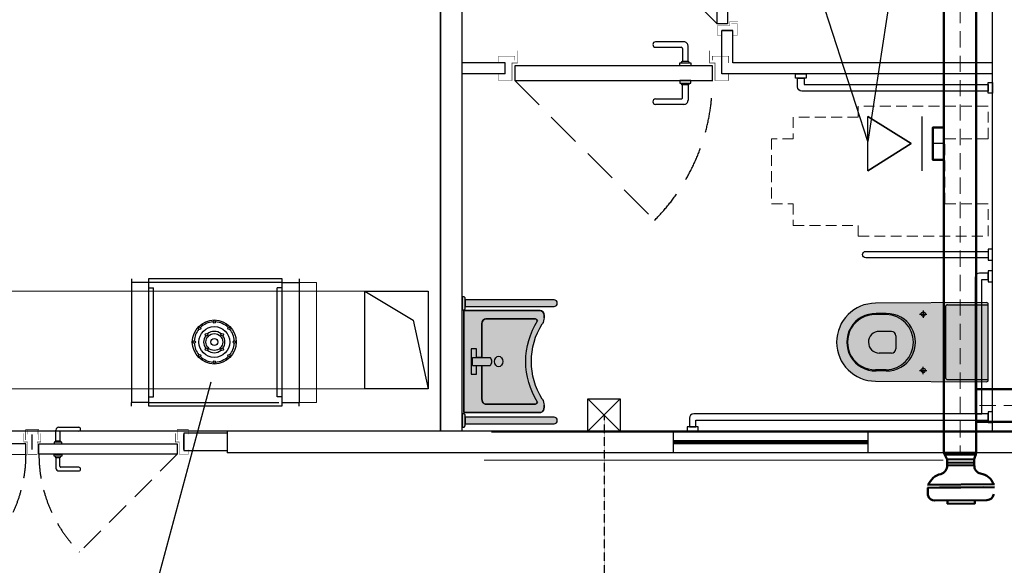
# Model space of a CAD drawing. Extents: x 4114239 to 5838486, y 780458 to 1383318.
# Tile 203 of 231: x 4562215 to 4566763, y 1276698 to 1279217. Entities that reach past the tile are written whole.
import ezdxf
from ezdxf import colors
from ezdxf.entities.mleader import LeaderData, LeaderLine
from ezdxf.math import Vec2, Vec3

# ---------------------------------------------------------------- set-up
doc = ezdxf.new("R2010")
doc.units = 0
doc.header["$MEASUREMENT"] = 0
for name, pattern in [('ACAD_ISO04W100', [30, 24, -3, 0, -3]), ('Beruniy Xref$0$DASHED', [19.049999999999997, 12.7, -6.349999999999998]), ('DASHED', [0.75, 0.5, -0.25]), ('HIDDEN', [0.375, 0.25, -0.125])]:
    doc.linetypes.add(name, pattern=pattern)
for name, color, linetype, lineweight in [('-N1-B1-', 5, 'Continuous', 50), ('.', 7, 'Continuous', 15), ('100_FURNITURE', 15, 'Continuous', 20), ('_0', 7, 'Continuous', 15), ('Text 1', 172, 'Continuous', 25), ('Сантехника', 5, 'Continuous', 13)]:
    doc.layers.add(name, color=color, linetype=linetype, lineweight=lineweight)
doc.layers.add('Oborudovan', color=7, linetype='Continuous', lineweight=50, true_color=0x73109e)
doc.layers.add('Vozduhovod', color=7, linetype='Continuous', lineweight=50, true_color=0x168d87)
for name, color, linetype in [('Аксонометрия', 7, 'Continuous'), ('Вытяжная', 5, 'Continuous'), ('Осевая линия', 7, 'ACAD_ISO04W100'), ('РАЗРЕЗ', 7, 'Continuous'), ('сан.техника', 146, 'Continuous')]:
    doc.layers.add(name, color=color, linetype=linetype)
doc.styles.add('ISOCPEUR_1.00', font='isocpeui.ttf')
doc.styles.add('TIMES NEW', font='times.ttf')
doc.linetypes.add('GOST2.303 3', pattern='A,0.001,[1,GOST 2.303-68.shx,S=1,R=0,X=0,Y=0],-26', length=26.001)

# ---------------------------------------------------------------- blocks, each defined once
blk = doc.blocks.new('_None')
blk = doc.blocks.new('fffffffffffffffffffffffffffddddddddfz')
at = {"color": 0}
blk.add_lwpolyline([(3133299.413927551, 2648111.857663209), (3133449.413927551, 2648111.857663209), (3133449.413927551, 2647961.857663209), (3133299.413927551, 2647961.857663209)], close=True, dxfattribs=at)
for points in [[(3133449.413927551, 2648111.857663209), (3133299.413927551, 2647961.857663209)], [(3133449.413927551, 2647961.857663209), (3133299.413927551, 2648111.857663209)]]:
    blk.add_lwpolyline(points, dxfattribs=at)
blk = doc.blocks.new('*U1885')
at = {"color": 0, "linetype": 'Beruniy Xref$0$DASHED'}
blk.add_line((100.5000000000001, 22.5), (152.1187950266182, 74.11879502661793), dxfattribs=at)
at = {"color": 0}
for p, q in [((163.0000000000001, 31.29640494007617), (152.5000000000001, 31.29640494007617)), ((152.5000000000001, 29.29640494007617), (162.0000000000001, 29.29640494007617)), ((162.5000000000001, 28.79640494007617), (162.5000000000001, 24.09640493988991)), ((164.5000000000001, 24.09640493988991), (164.5000000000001, 29.79640494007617)), ((161.5000000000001, 22.5), (161.5000000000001, 23.5)), ((161.5000000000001, 23.5), (165.5000000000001, 23.5)), ((165.5000000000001, 22.5), (161.5000000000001, 22.5)), ((162.0000000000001, 23.59999999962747), (162.0000000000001, 23.5)), ((164.5000000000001, 24.09999999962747), (162.5000000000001, 24.09999999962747)), ((165.0000000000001, 23.5), (165.0000000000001, 23.59999999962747)), ((165.5000000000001, 23.5), (165.5000000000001, 22.5)), ((97.00000000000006, 20), (97.00000000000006, 11.99999897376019)), ((161.5000000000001, 17), (161.5000000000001, 16)), ((161.5000000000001, 16), (165.5000000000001, 16)), ((162.0000000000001, 15.90000000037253), (162.0000000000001, 16)), ((165.0000000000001, 16), (165.0000000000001, 15.90000000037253)), ((165.5000000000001, 16), (165.5000000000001, 17)), ((177.0000000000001, 20), (177.0000000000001, 11.99999897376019)), ((162.5000000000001, 10.70359505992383), (162.5000000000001, 15.40359506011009)), ((164.5000000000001, 15.40000000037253), (162.5000000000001, 15.40000000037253)), ((164.5000000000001, 15.40359506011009), (164.5000000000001, 9.703595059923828)), ((152.5000000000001, 10.20359505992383), (162.0000000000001, 10.20359505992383)), ((163.0000000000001, 8.20359505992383), (152.5000000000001, 8.20359505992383))]:
    blk.add_line(p, q, dxfattribs=at)
at = {"color": 0, "const_width": 0.2}
for points in [[(94.50000000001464, 20), (94.50000000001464, 22.49999999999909), (99.50000000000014, 22.5), (99.50000000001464, 16.00000003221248), (101.5000000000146, 16.00000003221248), (101.5000000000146, 11.50000003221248)], [(179.4999999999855, 20), (179.4999999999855, 22.49999999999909), (174.5000000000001, 22.5), (174.4999999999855, 16.00000003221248), (172.4999999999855, 16.00000003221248), (172.4999999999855, 11.50000003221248)], [(100.5000000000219, 15.00000003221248), (100.5000000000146, 9.499998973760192), (94.50000000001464, 9.499998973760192), (94.50000000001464, 11.99999897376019)], [(173.4999999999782, 15.00000003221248), (173.4999999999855, 9.499998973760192), (179.4999999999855, 9.499998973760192), (179.4999999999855, 11.99999897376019)]]:
    blk.add_lwpolyline(points, dxfattribs=at)
at = {"color": 0}
blk.add_lwpolyline([(100.5000000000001, 17), (100.5000000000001, 22.5), (173.5000000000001, 22.5), (173.5000000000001, 17), (100.5000000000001, 17)], dxfattribs=at)
at = {"color": 0, "linetype": 'Beruniy Xref$0$DASHED'}
blk.add_arc((100.5000000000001, 22.5), 73, 0, 44.99999999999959, dxfattribs=at)
at = {"color": 0}
for centre, radius, start, end in [((152.5000000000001, 30.29640494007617), 1, 90, 270), ((163.0000000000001, 29.79640494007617), 1.5, 0, 90), ((162.0000000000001, 28.79640494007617), 0.5, 0, 90), ((162.5000000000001, 23.59999999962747), 0.5, 90, 180), ((164.5000000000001, 23.59999999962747), 0.5, 0, 90), ((162.5000000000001, 15.90000000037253), 0.5, 180, 270), ((164.5000000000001, 15.90000000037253), 0.5, 270, 0), ((162.0000000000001, 10.70359505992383), 0.5, 270, 0), ((152.5000000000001, 9.203595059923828), 1, 90, 270), ((163.0000000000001, 9.703595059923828), 1.5, 270, 0)]:
    blk.add_arc(centre, radius, start, end, dxfattribs=at)
blk = doc.blocks.new('gzgzvfzdv')
at = {"layer": '.', "linetype": 'ByBlock', "lineweight": 25, "true_color": 0xffffff}
h = blk.add_hatch(color=7, dxfattribs=at)
h.dxf.hatch_style = 1
edge = h.paths.add_edge_path()
edge.add_arc((-175.5672111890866, -7.000245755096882), 7.000000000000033, 90.00008020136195, 180.3219429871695)
edge.add_line((-182.5671006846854, -7.039578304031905), (-179.9992721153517, -520.0002519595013))
edge.add_arc((0.0007278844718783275, -519.9999999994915), 180, 180.000080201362, 360.000080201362)
edge.add_line((180.0007278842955, -519.9997480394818), (182.5671203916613, -7.039067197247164))
edge.add_arc((175.5672307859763, -6.99975424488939), 6.999999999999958, -0.321782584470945, 90.00008020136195)
edge.add_line((175.5672209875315, 0.0002457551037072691), (-175.5672209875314, -0.000245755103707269))
at = {"layer": 'сан.техника'}
for p, q in [((172.630262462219, -187.5026480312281), (172.6299999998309, 0.0002416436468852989)), ((-172.6297375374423, -187.5031313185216), (-172.6299999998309, -0.0002416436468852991)), ((-172.629712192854, -205.6092823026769), (172.6302878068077, -205.6087990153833)), ((-162.6297235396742, -197.5031173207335), (162.6302764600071, -197.5026620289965)), ((-146.9995800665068, -300.0002057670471), (-112.9995800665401, -300.0001581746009)), ((-129.9995562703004, -317.0001819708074), (-129.9996038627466, -283.0001819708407)), ((147.0004199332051, -299.999794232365), (113.0004199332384, -299.9998418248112)), ((130.0004437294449, -316.9998180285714), (130.0003961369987, -282.9998180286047)), ((-49.9993745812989, -446.7985822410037), (-49.99929598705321, -502.9462393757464)), ((-29.99940257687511, -426.7985542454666), (30.00059742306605, -426.7984702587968)), ((50.00062541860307, -446.7984422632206), (50.00070401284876, -502.9460993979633)), ((-132.629341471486, -470.4522601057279), (-132.629274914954, -518.0001856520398)), ((-127.6293414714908, -470.4522531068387), (-127.6292721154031, -520.0001786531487)), ((127.6306585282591, -470.4518957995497), (127.6307278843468, -519.9998213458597)), ((132.6306585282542, -470.4518888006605), (132.6307250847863, -517.9998143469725))]:
    blk.add_line(p, q, dxfattribs=at)
blk.add_lwpolyline([(-175.5672209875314, -0.000245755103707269, 0.4158598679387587), (-182.5671006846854, -7.039578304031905), (-179.9992721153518, -520.0002519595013, 1), (180.0007278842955, -519.9997480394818), (182.5671203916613, -7.039067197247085, 0.4158598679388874), (175.5672209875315, 0.0002457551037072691)], format="xyb", close=True, dxfattribs=at)
for centre in [(-129.9995800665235, -300.000181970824), (130.0004199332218, -299.9998180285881)]:
    blk.add_circle(centre, 9.999999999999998, dxfattribs=at)
for centre, radius, start, end in [((-162.6297375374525, -187.5031173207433), 9.999999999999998, 180.0000802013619, 270.000080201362), ((162.6302624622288, -187.5026620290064), 9.999999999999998, 270.000080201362, 8.020136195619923e-05), ((0.0006552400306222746, -468.1028777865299), 132.6508033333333, 358.9853400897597, 181.0148203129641), ((0.000662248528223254, -473.1097420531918), 127.6576676, 1.192990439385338, 178.8071699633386), ((-29.9993745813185, -446.798554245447), 20, 90.00008020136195, 180.0000802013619), ((30.00062541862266, -446.7984702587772), 20, 8.020136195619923e-05, 90.00008020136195), ((0.0007283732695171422, -520.3491966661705), 132.6508033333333, 178.9853400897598, 1.014820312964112), ((0.0007311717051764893, -522.3483965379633), 127.6516034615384, 178.9459547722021, 1.054205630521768), ((0.0007040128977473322, -502.9461693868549), 49.99999999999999, 180.0000802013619, 270.000080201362), ((0.0007040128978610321, -502.9461693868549), 49.99999999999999, 270.000080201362, 8.020136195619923e-05)]:
    blk.add_arc(centre, radius, start, end, dxfattribs=at)
blk = doc.blocks.new('sdfhshsggfsfda')
at = {"layer": '100_FURNITURE', "color": 252, "linetype": 'DASHED', "lineweight": 0, "ltscale": 100}
blk.add_lwpolyline([(-150.0000011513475, -1019.999999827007), (149.9999988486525, -1020.000000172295), (149.9999989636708, -920.0000001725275), (249.9999989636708, -920.0000002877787), (249.9999993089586, -620.0000002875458), (299.9999993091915, -620.000000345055), (300, -20.00000034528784), (149.9999999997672, -20.00000017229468), (149.9999997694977, -220.0000001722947), (-150.0000002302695, -219.9999998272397), (-150.0000000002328, -19.99999982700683), (-300, -19.99999965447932), (-300.0000006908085, -619.9999996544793), (-250.0000006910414, -619.9999997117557), (-250.0000010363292, -919.9999997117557), (-150.0000010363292, -919.9999998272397)], close=True, dxfattribs=at)
blk = doc.blocks.new('dfwsgdsfgsdfgfds')
at = {"layer": 'сан.техника'}
for points in [[(-1569.99999925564, -880.0000006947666, -0.4142135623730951), (-1589.99999925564, -900.0000006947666), (-1629.999999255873, -900.0000006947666), (-1629.999999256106, -870.0000006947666), (-1599.999999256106, -870.0000006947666), (-1599.999999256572, -20.00000069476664), (-1569.999999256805, -20.00000069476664), (-1569.99999925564, -880.0000006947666)], [(-730.0000007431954, -60.00000069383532, 0.4142135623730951), (-710.0000007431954, -80.00000069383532), (-80.00000074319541, -80.00000069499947), (-80.00000074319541, -50.00000069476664), (-700.0000007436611, -50.00000069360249), (-700.0000007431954, -20.00000069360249), (-730.0000007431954, -20.00000069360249), (-730.0000007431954, -60.00000069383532)], [(-80.00000074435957, -1380.000000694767, 0.4142135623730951), (-60.00000074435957, -1400.000000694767), (-20.00000074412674, -1400.000000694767), (-20.00000074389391, -1370.000000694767), (-50.00000074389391, -1370.000000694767), (-50.00000074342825, -20.00000069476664), (-80.00000074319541, -20.00000069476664), (-80.00000074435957, -1380.000000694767)]]:
    blk.add_lwpolyline(points, format="xyb", dxfattribs=at)
for points in [[(-1609.999999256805, -6.94766640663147e-07), (-1559.999999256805, -6.945338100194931e-07), (-1559.999999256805, -20.00000069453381), (-1609.999999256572, -20.00000069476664)], [(-790.0000007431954, -6.936024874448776e-07), (-840.0000007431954, -6.933696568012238e-07), (-840.0000007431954, -20.00000069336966), (-790.0000007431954, -20.00000069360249)], [(-690.0000007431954, -6.936024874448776e-07), (-740.0000007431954, -6.936024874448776e-07), (-740.0000007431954, -20.00000069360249), (-690.0000007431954, -20.00000069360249)], [(-40.00000074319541, -6.94766640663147e-07), (-90.00000074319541, -6.945338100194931e-07), (-90.00000074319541, -20.00000069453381), (-40.00000074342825, -20.00000069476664)], [(-1649.999999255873, -910.0000006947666), (-1649.999999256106, -860.0000006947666), (-1629.999999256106, -860.0000006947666), (-1629.999999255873, -910.0000006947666)], [(-7.441267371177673e-07, -1410.000000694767), (-7.438939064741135e-07, -1360.000000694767), (-20.00000074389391, -1360.000000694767), (-20.00000074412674, -1410.000000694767)]]:
    blk.add_lwpolyline(points, close=True, dxfattribs=at)
blk.add_lwpolyline([(-830.0000007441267, -585.0000006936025), (-830.0000007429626, -20.00000069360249), (-800.0000007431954, -20.00000069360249), (-800.0000007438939, -585.0000006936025, -0.414213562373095), (-815.0000007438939, -600.0000006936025), (-815.0000007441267, -600.0000006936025, -0.4142135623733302)], format="xyb", close=True, dxfattribs=at)
blk = doc.blocks.new('*U1886')
at = {"color": 0}
for p, q in [((-131.0000000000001, 11.79640494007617), (-141.5000000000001, 11.79640494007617)), ((-141.5000000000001, 9.796404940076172), (-132.0000000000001, 9.796404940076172)), ((-131.5000000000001, 9.296404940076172), (-131.5000000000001, 4.596404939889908)), ((-129.5000000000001, 4.596404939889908), (-129.5000000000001, 10.29640494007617)), ((-197.0000000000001, 0), (-197.0000000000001, 4.000000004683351)), ((-132.5000000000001, 3), (-132.5000000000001, 4)), ((-132.5000000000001, 4), (-128.5000000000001, 4)), ((-132.0000000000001, 4.099999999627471), (-132.0000000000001, 4)), ((-129.5000000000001, 4.599999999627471), (-131.5000000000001, 4.599999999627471)), ((-129.0000000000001, 4), (-129.0000000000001, 4.099999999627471)), ((-128.5000000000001, 4), (-128.5000000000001, 3)), ((-117.0000000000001, 0), (-117.0000000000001, 4.000000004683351)), ((-132.5000000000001, -2.5), (-132.5000000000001, -3.5)), ((-128.5000000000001, -2.5), (-132.5000000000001, -2.5)), ((-132.5000000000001, -3.5), (-128.5000000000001, -3.5)), ((-132.0000000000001, -3.599999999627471), (-132.0000000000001, -3.5)), ((-129.0000000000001, -3.5), (-129.0000000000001, -3.599999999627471)), ((-128.5000000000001, -3.5), (-128.5000000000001, -2.5)), ((-131.5000000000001, -8.796404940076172), (-131.5000000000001, -4.096404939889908)), ((-129.5000000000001, -4.099999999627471), (-131.5000000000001, -4.099999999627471)), ((-129.5000000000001, -4.096404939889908), (-129.5000000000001, -9.796404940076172)), ((-141.5000000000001, -9.296404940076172), (-132.0000000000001, -9.296404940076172)), ((-131.0000000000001, -11.29640494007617), (-141.5000000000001, -11.29640494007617))]:
    blk.add_line(p, q, dxfattribs=at)
at = {"color": 0, "linetype": 'Beruniy Xref$0$DASHED'}
blk.add_line((-193.5, -2.5), (-141.881204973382, -54.11879502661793), dxfattribs=at)
at = {"color": 0, "const_width": 0.2}
for points in [[(-199.4999999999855, 0), (-199.4999999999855, -2.499999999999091), (-194.5, -2.5), (-194.4999999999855, 3.999999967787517), (-192.4999999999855, 3.999999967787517), (-192.4999999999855, 8.499999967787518)], [(-114.5000000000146, 0), (-114.5000000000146, -2.499999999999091), (-119.5000000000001, -2.5), (-119.5000000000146, 3.999999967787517), (-121.5000000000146, 3.999999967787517), (-121.5000000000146, 8.499999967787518)], [(-193.4999999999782, 4.999999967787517), (-193.4999999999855, 6.500000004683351), (-199.4999999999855, 6.500000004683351), (-199.4999999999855, 4.000000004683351)], [(-120.5000000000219, 4.999999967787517), (-120.5000000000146, 6.500000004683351), (-114.5000000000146, 6.500000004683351), (-114.5000000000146, 4.000000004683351)]]:
    blk.add_lwpolyline(points, dxfattribs=at)
at = {"color": 0}
blk.add_lwpolyline([(-193.5, 3), (-193.5, -2.5), (-120.5000000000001, -2.5), (-120.5000000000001, 3), (-193.5, 3)], dxfattribs=at)
for centre, radius, start, end in [((-141.5000000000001, 10.79640494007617), 1, 90.00000000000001, 270), ((-131.0000000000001, 10.29640494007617), 1.5, 0, 90.00000000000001), ((-132.0000000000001, 9.296404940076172), 0.5, 0, 90.00000000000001), ((-131.5000000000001, 4.099999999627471), 0.5, 90.00000000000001, 180), ((-129.5000000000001, 4.099999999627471), 0.5, 0, 90.00000000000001), ((-131.5000000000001, -3.599999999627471), 0.5, 180, 270), ((-129.5000000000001, -3.599999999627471), 0.5, 270, 0), ((-141.5000000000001, -10.29640494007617), 1, 90.00000000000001, 270), ((-132.0000000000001, -8.796404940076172), 0.5, 270, 0), ((-131.0000000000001, -9.796404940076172), 1.5, 270, 0)]:
    blk.add_arc(centre, radius, start, end, dxfattribs=at)
at = {"color": 0, "linetype": 'Beruniy Xref$0$DASHED'}
blk.add_arc((-193.5, -2.5), 73, 315.0000000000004, 0, dxfattribs=at)
blk = doc.blocks.new('*U1887')
at = {"color": 0, "linetype": 'Beruniy Xref$0$DASHED'}
blk.add_line((-193.5, 2.5), (-141.881204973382, 54.11879502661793), dxfattribs=at)
at = {"color": 0}
for p, q in [((-131.0000000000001, 11.29640494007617), (-141.5000000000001, 11.29640494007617)), ((-141.5000000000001, 9.296404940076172), (-132.0000000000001, 9.296404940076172)), ((-131.5000000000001, 8.796404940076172), (-131.5000000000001, 4.096404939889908)), ((-129.5000000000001, 4.096404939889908), (-129.5000000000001, 9.796404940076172)), ((-197.0000000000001, 0), (-197.0000000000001, -5.714285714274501)), ((-132.5000000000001, 2.5), (-132.5000000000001, 3.5)), ((-132.5000000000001, 3.5), (-128.5000000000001, 3.5)), ((-128.5000000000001, 2.5), (-132.5000000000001, 2.5)), ((-132.0000000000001, 3.599999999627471), (-132.0000000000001, 3.5)), ((-129.5000000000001, 4.099999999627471), (-131.5000000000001, 4.099999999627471)), ((-129.0000000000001, 3.5), (-129.0000000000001, 3.599999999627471)), ((-128.5000000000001, 3.5), (-128.5000000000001, 2.5)), ((-117.0000000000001, 0), (-117.0000000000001, -5.714285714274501)), ((-132.5000000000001, -3), (-132.5000000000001, -4)), ((-132.5000000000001, -4), (-128.5000000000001, -4)), ((-132.0000000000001, -4.099999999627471), (-132.0000000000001, -4)), ((-131.5000000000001, -9.296404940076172), (-131.5000000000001, -4.596404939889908)), ((-129.5000000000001, -4.599999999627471), (-131.5000000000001, -4.599999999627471)), ((-129.5000000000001, -4.596404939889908), (-129.5000000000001, -10.29640494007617)), ((-129.0000000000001, -4), (-129.0000000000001, -4.099999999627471)), ((-128.5000000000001, -4), (-128.5000000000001, -3)), ((-141.5000000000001, -9.796404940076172), (-132.0000000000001, -9.796404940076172)), ((-131.0000000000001, -11.79640494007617), (-141.5000000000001, -11.79640494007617))]:
    blk.add_line(p, q, dxfattribs=at)
at = {"color": 0, "const_width": 0.2}
for points in [[(-199.4999999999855, 0), (-199.4999999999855, 2.499999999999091), (-194.5, 2.5), (-194.4999999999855, -3.999999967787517), (-192.4999999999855, -3.999999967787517), (-192.4999999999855, -8.499999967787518)], [(-114.5000000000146, 0), (-114.5000000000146, 2.499999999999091), (-119.5000000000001, 2.5), (-119.5000000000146, -3.999999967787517), (-121.5000000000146, -3.999999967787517), (-121.5000000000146, -8.499999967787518)], [(-193.4999999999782, -4.999999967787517), (-193.4999999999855, -8.214285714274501), (-199.4999999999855, -8.214285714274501), (-199.4999999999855, -5.714285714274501)], [(-120.5000000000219, -4.999999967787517), (-120.5000000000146, -8.214285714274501), (-114.5000000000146, -8.214285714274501), (-114.5000000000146, -5.714285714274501)]]:
    blk.add_lwpolyline(points, dxfattribs=at)
at = {"color": 0}
blk.add_lwpolyline([(-193.5, -3), (-193.5, 2.5), (-120.5000000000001, 2.5), (-120.5000000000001, -3), (-193.5, -3)], dxfattribs=at)
at = {"color": 0, "linetype": 'Beruniy Xref$0$DASHED'}
blk.add_arc((-193.5, 2.5), 73, 0, 44.99999999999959, dxfattribs=at)
at = {"color": 0}
for centre, radius, start, end in [((-141.5000000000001, 10.29640494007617), 1, 90, 270), ((-131.0000000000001, 9.796404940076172), 1.5, 0, 90), ((-132.0000000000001, 8.796404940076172), 0.5, 0, 90), ((-131.5000000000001, 3.599999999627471), 0.5, 90, 180), ((-129.5000000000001, 3.599999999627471), 0.5, 0, 90), ((-131.5000000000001, -4.099999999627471), 0.5, 180, 270), ((-129.5000000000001, -4.099999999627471), 0.5, 270, 0), ((-141.5000000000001, -10.79640494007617), 1, 90, 270), ((-132.0000000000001, -9.296404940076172), 0.5, 270, 0), ((-131.0000000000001, -10.29640494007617), 1.5, 270, 0)]:
    blk.add_arc(centre, radius, start, end, dxfattribs=at)
blk = doc.blocks.new('21')
at = {"layer": '.', "lineweight": 30, "transparency": 33554687}
h = blk.add_hatch(color=1, dxfattribs=at)
h.dxf.hatch_style = 1
h.set_gradient(color1=(255, 255, 255), one_color=1, tint=1)
h.paths.add_polyline_path([(3499544.730136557, -1424689.234497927), (3499557.430136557, -1424689.234497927), (3499557.430136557, -1424613.034497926), (3499544.730136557, -1424613.034497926), (3499538.380136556, -1424619.384497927), (3499538.380136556, -1424682.884497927)])
edge = h.paths.add_edge_path()
edge.add_line((3499538.380136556, -1424670.181612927), (3499538.380136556, -1424632.087382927))
edge.add_line((3499538.380136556, -1424632.087382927), (3499026.380136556, -1424632.087382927))
edge.add_arc((3499026.380136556, -1424651.134497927), 19.04711499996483, 89.99999999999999, 270)
edge.add_line((3499026.380136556, -1424670.181612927), (3499538.380136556, -1424670.181612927))
blk.add_lwpolyline([(3499538.380136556, -1424670.181612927), (3499538.380136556, -1424632.087382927), (3499026.380136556, -1424632.087382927, 1), (3499026.380136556, -1424670.181612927)], format="xyb", close=True)
blk.add_lwpolyline([(3499544.730136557, -1424689.234497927), (3499557.430136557, -1424689.234497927), (3499557.430136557, -1424613.034497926), (3499544.730136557, -1424613.034497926), (3499538.380136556, -1424619.384497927), (3499538.380136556, -1424682.884497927)], close=True)
at = {"layer": '_0', "color": 0, "lineweight": 25}
for points in [[(3499026.380136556, -1424670.181612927), (3499538.380136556, -1424670.181612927), (3499538.380136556, -1424632.087382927), (3499026.380136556, -1424632.087382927)], [(3499557.430136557, -1424613.034497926), (3499544.730136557, -1424613.034497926), (3499538.380136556, -1424619.384497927), (3499538.380136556, -1424682.884497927), (3499544.730136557, -1424689.234497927), (3499557.430136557, -1424689.234497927)], [(3499557.430136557, -1424613.034497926), (3499557.430136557, -1424689.234497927)]]:
    blk.add_lwpolyline(points, dxfattribs=at)
blk.add_lwpolyline([(3499538.380136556, -1424632.087382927), (3499538.380136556, -1424670.181612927)], close=True, dxfattribs=at)
blk.add_arc((3499026.380136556, -1424651.134497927), 19.04711499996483, 90, 270, dxfattribs=at)
blk = doc.blocks.new('Rac7')
at = {"layer": '.', "lineweight": 30, "transparency": 33554687}
h = blk.add_hatch(color=1, dxfattribs=at)
h.dxf.hatch_style = 1
h.set_gradient(color1=(255, 255, 255), one_color=1, tint=1)
edge = h.paths.add_edge_path()
edge.add_line((-38988.30350479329, -23808.42117611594), (-38999.94733869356, -23808.42117611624))
edge.add_arc((-38999.94733869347, -23868.42117611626), 60.00000000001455, 90.00000000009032, 122.2280471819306)
edge.add_arc((-39230.96035782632, -23501.9766628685), 373.1842521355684, 237.7719528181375, 302.22804718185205, ccw=False)
edge.add_arc((-39461.97337695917, -23868.42117611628), 60.00000000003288, 57.77195281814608, 89.99999999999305)
edge.add_line((-39461.97337695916, -23808.42117611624), (-39473.61721086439, -23808.42117611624))
edge.add_ellipse((-39473.61721085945, -23829.60549407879), major_axis=(-26.96185922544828, -9.842192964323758e-12), ratio=0.7857142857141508, start_angle=269.9999999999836, end_angle=359.9999999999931)
edge.add_line((-39500.5790700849, -23829.60549407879), (-39500.5790700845, -24232.10769044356))
edge.add_line((-39500.5790700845, -24232.10769044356), (-38961.34164556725, -24232.10769044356))
edge.add_line((-38961.34164556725, -24232.10769044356), (-38961.34164556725, -23829.60549408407))
edge.add_ellipse((-38988.30350479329, -23829.60549407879), major_axis=(-26.96185922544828, -9.842192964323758e-12), ratio=0.7857142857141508, start_angle=179.9999999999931, end_angle=269.9999999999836)
at = {"lineweight": 25}
for p, q in [((-39500.5790700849, -23829.60549407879), (-39500.5790700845, -24232.10769044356)), ((-39500.5790700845, -24232.10769044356), (-39500.5790700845, -23829.60549407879)), ((-39461.97337695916, -23808.42117611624), (-39473.61721086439, -23808.42117611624)), ((-39473.61721085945, -23808.42117611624), (-39461.97337695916, -23808.42117611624)), ((-38988.30350479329, -23808.42117611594), (-38999.94733869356, -23808.42117611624)), ((-38999.94733869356, -23808.42117611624), (-38988.30350479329, -23808.42117611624)), ((-38961.34164556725, -24232.10769044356), (-38961.34164556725, -23829.60549408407)), ((-38961.34164556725, -23829.60549407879), (-38961.34164556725, -24232.10769044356)), ((-39456.5234781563, -24114.9241397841), (-39456.52347815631, -23859.14371952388)), ((-39456.5234781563, -23859.14371952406), (-39456.5234781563, -24114.924139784)), ((-39005.3972374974, -23859.14371952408), (-39005.39723749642, -24114.92413978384)), ((-39005.39723749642, -24114.92413978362), (-39005.3972374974, -23859.14371952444)), ((-39252.52984520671, -24185.89597805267), (-39252.52984520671, -24093.57448542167)), ((-39209.39087044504, -24185.89597805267), (-39209.39087044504, -24093.57448542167)), ((-39252.52984520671, -24136.10845774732), (-39429.56161893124, -24136.10845774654)), ((-39429.56161893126, -24136.10845774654), (-39252.52984520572, -24136.10845774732)), ((-39252.52984520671, -24164.01005671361), (-39252.52984520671, -24136.10845774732)), ((-39032.35909672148, -24136.10845774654), (-39209.39087044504, -24136.10845774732)), ((-39209.39087044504, -24136.10845774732), (-39209.39087044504, -24164.01005671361)), ((-39209.39087044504, -24136.10845774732), (-39032.35909672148, -24136.10845774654)), ((-39297.04374571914, -24193.54828215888), (-39297.04374571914, -24164.01005671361)), ((-39297.04374571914, -24164.01005671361), (-39252.52984520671, -24164.01005671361)), ((-39297.04374571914, -24164.01005671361), (-39252.52984520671, -24164.01005671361)), ((-39297.04374571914, -24193.54828215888), (-39297.04374571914, -24164.01005671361)), ((-39164.87696993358, -24193.54828215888), (-39297.04374571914, -24193.54828215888)), ((-39164.87696993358, -24193.54828215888), (-39297.04374571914, -24193.54828215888)), ((-39252.52984520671, -24185.89597805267), (-39209.39087044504, -24185.89597805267)), ((-39209.39087044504, -24164.01005671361), (-39164.87696993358, -24164.01005671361)), ((-39209.39087044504, -24164.01005671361), (-39164.87696993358, -24164.01005671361)), ((-39164.87696993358, -24164.01005671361), (-39164.87696993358, -24193.54828215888)), ((-39164.87696993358, -24164.01005671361), (-39164.87696993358, -24193.54828215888)), ((-39500.5790700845, -24232.10769044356), (-38961.34164556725, -24232.10769044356)), ((-38961.34164556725, -24232.10769044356), (-39500.5790700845, -24232.10769044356))]:
    blk.add_line(p, q, dxfattribs=at)
for centre, radius, start, end in [((-39461.97337695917, -23868.42117611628), 60.00000000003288, 57.77195281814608, 89.99999999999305), ((-39461.97337695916, -23868.42117611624), 60, 57.77195281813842, 90), ((-39230.96035782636, -23501.97666286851), 402.7224775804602, 237.7087416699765, 302.2912583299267), ((-39230.96035782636, -23501.97666286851), 402.7224775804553, 237.708741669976, 302.2912583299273), ((-39230.96035782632, -23501.9766628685), 373.1842521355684, 237.7719528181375, 302.228047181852), ((-39230.96035782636, -23501.97666286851), 373.1842521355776, 237.7719528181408, 302.2280471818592), ((-38999.94733869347, -23868.42117611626), 60.00000000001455, 90.00000000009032, 122.2280471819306), ((-38999.94733869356, -23868.42117611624), 60, 90, 122.2280471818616)]:
    blk.add_arc(centre, radius, start, end, dxfattribs=at)
for centre, major_axis, ratio, start_param, end_param in [((-39473.61721085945, -23829.60549407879), (-26.96185922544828, -9.842192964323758e-12), 0.7857142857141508, 4.712388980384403, 6.283185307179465), ((-39429.56161893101, -23859.14371952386), (-26.96185922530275, -1.743337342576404e-11), 0.7857142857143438, 5.37293991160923, 6.28318530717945), ((-39032.359096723, -23859.14371952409), (-26.9618592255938, -1.341028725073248e-11), 0.7857142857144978, 3.141592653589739, 4.051838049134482), ((-38988.30350479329, -23829.60549407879), (-26.96185922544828, -9.842192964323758e-12), 0.7857142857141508, 3.141592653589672, 4.712388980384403), ((-39429.56161893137, -24114.9241397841), (-26.96185922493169, -8.477217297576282e-12), 0.7857142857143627, 6.283185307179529, 7.853981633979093), ((-39032.3590967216, -24114.9241397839), (-26.96185922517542, 4.088171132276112e-12), 0.7857142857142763, 7.85398163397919, 9.424777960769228)]:
    blk.add_ellipse(centre, major_axis=major_axis, ratio=ratio, start_param=start_param, end_param=end_param, dxfattribs=at)
at = {"lineweight": 25, "extrusion": (0, 0, -1)}
for centre, major_axis, ratio, start_param, end_param in [((-39473.61721085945, -23829.60549407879), (-26.96185922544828, -9.842192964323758e-12), 0.7857142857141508, 1.211384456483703e-13, 1.570796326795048), ((-39429.56161893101, -23859.14371952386), (-26.96185922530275, -1.743337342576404e-11), 0.7857142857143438, 1.360184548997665e-13, 0.9102453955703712), ((-39032.359096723, -23859.14371952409), (-26.9618592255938, -1.341028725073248e-11), 0.7857142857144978, 2.231347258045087, 3.141592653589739), ((-38988.30350479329, -23829.60549407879), (-26.96185922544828, -9.842192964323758e-12), 0.7857142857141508, 1.570796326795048, 3.141592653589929), ((-39231.00426818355, -24048.02331776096), (27.85480897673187, -3.253154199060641e-13), 0.7857142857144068, -3.141592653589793, 3.141592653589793), ((-39230.96035782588, -24104.03082472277), (-25.34457466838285, -1.224571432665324e-11), 0.7857142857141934, 0.5528155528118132, 2.588777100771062), ((-39429.56161893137, -24114.9241397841), (-26.96185922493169, -8.477217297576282e-12), 0.7857142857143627, -1.570796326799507, 5.670513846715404e-14), ((-39032.3590967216, -24114.9241397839), (-26.96185922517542, 4.088171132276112e-12), 0.7857142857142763, -3.141592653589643, -1.570796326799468)]:
    blk.add_ellipse(centre, major_axis=major_axis, ratio=ratio, start_param=start_param, end_param=end_param, dxfattribs=at)
blk.add_ellipse((-39231.00426818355, -24048.02331776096), major_axis=(-27.85480897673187, 3.253154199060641e-13), ratio=0.7857142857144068, dxfattribs=at)
blk = doc.blocks.new('fgfgfggggggggggggggggggdffx')
at = {"color": 0}
for points in [[(3169449.087195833, 2635249.357663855), (3169549.190223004, 2635249.357663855)], [(3169449.087195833, 2634349.357663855), (3169549.315949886, 2634349.357663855)]]:
    blk.add_lwpolyline(points, dxfattribs=at)
at = {"color": 5, "const_width": 20}
blk.add_lwpolyline([(3169499.20157286, 2634349.357663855), (3169499.20157286, 2635249.357663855)], dxfattribs=at)
blk = doc.blocks.new('поро')
at = {"lineweight": 30, "ltscale": 100}
for p, q in [((1094389.996423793, 8259.282114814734), (1094389.996423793, 8238.657489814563)), ((1094389.996423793, 8238.657489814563), (1094389.996423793, 7538.657489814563)), ((1095367.992823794, 8259.282114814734), (1095367.992823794, 8238.657489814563)), ((1095367.992823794, 8238.657489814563), (1095367.992823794, 7538.657489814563)), ((1094389.996423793, 7518.032864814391), (1094389.996423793, 7538.657489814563)), ((1095367.992823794, 7518.032864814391), (1095367.992823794, 7538.657489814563))]:
    blk.add_line(p, q, dxfattribs=at)
at = {"linetype": 'GOST2.303 3', "lineweight": 30, "ltscale": 2}
for p, q in [((1094488.994623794, 8238.657489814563), (1094389.996423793, 8238.657489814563)), ((1095268.994623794, 8238.657489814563), (1095367.992823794, 8238.657489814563)), ((1094488.994623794, 7538.657489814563), (1094389.996423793, 7538.657489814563)), ((1095268.994623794, 7538.657489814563), (1095367.992823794, 7538.657489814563))]:
    blk.add_line(p, q, dxfattribs=at)
at = {"color": 3, "ltscale": 100}
for p, q in [((1094389.996423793, 7538.657489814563), (1094389.996423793, 8238.657489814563)), ((1095367.992823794, 8238.657489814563), (1095467.992823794, 8238.657489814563)), ((1095467.992823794, 7538.657489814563), (1095467.992823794, 8238.657489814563)), ((1095367.992823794, 7538.657489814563), (1095467.992823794, 7538.657489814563))]:
    blk.add_line(p, q, dxfattribs=at)
at = {"lineweight": 25, "ltscale": 100}
for p, q in [((1094488.994623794, 8206.282714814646), (1094517.869098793, 8206.282714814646)), ((1094517.869098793, 7571.032264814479), (1094517.869098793, 8206.282714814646)), ((1095268.994623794, 8206.282714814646), (1095240.120148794, 8206.282714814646)), ((1095240.120148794, 7571.032264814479), (1095240.120148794, 8206.282714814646)), ((1094488.994623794, 7571.032264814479), (1094517.869098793, 7571.032264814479)), ((1095268.994623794, 7571.032264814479), (1095240.120148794, 7571.032264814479))]:
    blk.add_line(p, q, dxfattribs=at)
at = {"lineweight": 30, "ltscale": 100}
for points in [[(1095268.994623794, 8258.657489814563), (1094488.994623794, 8258.657489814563)], [(1094488.994623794, 8258.657489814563), (1094488.994623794, 7518.657489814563)], [(1095268.994623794, 8238.657489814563), (1094488.994623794, 8238.657489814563)], [(1095268.994623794, 7518.657489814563), (1095268.994623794, 8258.657489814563)], [(1094488.994623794, 7538.657489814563), (1095248.994623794, 7538.657489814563)], [(1094488.994623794, 7518.657489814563), (1095268.994623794, 7518.657489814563)]]:
    blk.add_lwpolyline(points, dxfattribs=at)
at = {"color": 0, "lineweight": 30, "ltscale": 100}
for centre, radius in [((1094873.09687936, 7891.260124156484), 128.3535320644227), ((1094873.09687936, 7891.260124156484), 89.71963681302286), ((1094873.09687936, 8008.199287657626), 7.386121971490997), ((1094787.595278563, 7971.036337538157), 7.386121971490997), ((1094827.61121606, 7933.699960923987), 7.386121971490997), ((1094873.09687936, 7891.260124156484), 49.2307411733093), ((1094918.582542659, 7933.699960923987), 7.386121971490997), ((1094958.598480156, 7971.036337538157), 7.386121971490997), ((1094756.157715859, 7891.260124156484), 7.386121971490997), ((1094873.09687936, 7891.260124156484), 20.9097306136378), ((1094990.036042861, 7891.260124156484), 7.386121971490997), ((1094787.595278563, 7811.483910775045), 7.386121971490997), ((1094827.61121606, 7848.820287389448), 7.386121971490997), ((1094918.582542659, 7848.820287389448), 7.386121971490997), ((1094958.598480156, 7811.483910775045), 7.386121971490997), ((1094873.09687936, 7774.320960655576), 7.386121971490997)]:
    blk.add_circle(centre, radius, dxfattribs=at)
for radius, start, end in [(116.939163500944, 93.61952301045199, 133.3644662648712), (116.939163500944, 46.63553373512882, 86.38047698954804), (116.939163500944, 140.6035123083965, 176.3804769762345), (62.21000973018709, 143.7906523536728, 216.2093476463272), (62.21000973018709, 49.82267379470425, 130.1773262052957), (62.21000973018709, 323.7906523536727, 36.20934764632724), (116.939163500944, 3.619523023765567, 39.3964876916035), (116.939163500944, 183.6195230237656, 219.3964876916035), (116.939163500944, 320.6035123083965, 356.3804769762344), (62.21000973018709, 229.8226737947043, 310.1773262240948), (116.939163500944, 226.6355337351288, 266.3804769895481), (116.939163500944, 273.619523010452, 313.3644662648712)]:
    blk.add_arc((1094873.09687936, 7891.260124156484), radius, start, end, dxfattribs=at)
blk = doc.blocks.new('*U2034')
at = {"color": 0, "linetype": 'ByBlock', "lineweight": 50, "ltscale": 100}
blk.add_lwpolyline([(0, 75), (0, -75), (50, -75.00000000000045), (50, 74.99999999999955)], close=True, dxfattribs=at)
at = {"layer": 'Аксонометрия', "ltscale": 5}
blk.add_line((0, 0), (50, 0), dxfattribs=at)
at = {"layer": 'Осевая линия', "ltscale": 2}
blk.add_line((0, 0), (50, 0), dxfattribs=at)
blk = doc.blocks.new('*U2035')
at = {"color": 0, "linetype": 'Continuous', "lineweight": -2}
for p, q in [((-125, 0), (125, 0)), ((-125, -250), (1.4210854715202e-14, -50)), ((1.4210854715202e-14, -50), (125, -250)), ((-125, -250), (125, -250))]:
    blk.add_line(p, q, dxfattribs=at)
at = {"layer": 'Аксонометрия'}
for p, q in [((-125, 0), (125, 0)), ((1.4210854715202e-14, -50), (-125, -250)), ((125, -250), (1.4210854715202e-14, -50)), ((-125, -250), (125, -250))]:
    blk.add_line(p, q, dxfattribs=at)

msp = doc.modelspace()

# ---------------------------------------------------------------- linework, layer by layer
at = {"color": 1, "linetype": 'DASHED', "ltscale": 2}
msp.add_line((4564914.058298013, 1277392.338717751), (4564914.058298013, 1274774.609814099), dxfattribs=at)
at = {"color": 0}
for points in [[(4563173.617929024, 1277307.338717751), (4562973.617929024, 1277307.338717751), (4562973.617929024, 1277227.338717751), (4563173.617929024, 1277227.338717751)], [(4563173.617929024, 1277318.16387357), (4563173.617929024, 1277217.338717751)]]:
    msp.add_lwpolyline(points, dxfattribs=at)
at = {"color": 1, "const_width": 5}
msp.add_lwpolyline([(4568572.816245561, 1277312.83682291), (4564394.09946592, 1277312.83682291)], dxfattribs=at)
at = {"color": 5, "const_width": 5}
msp.add_lwpolyline([(4566481.651067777, 1277183.824297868), (4564359.4201406, 1277183.824297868)], dxfattribs=at)
at = {"layer": 'Oborudovan'}
for p, q in [((4566624.149826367, 1277172.819026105), (4566498.749319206, 1277171.508640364)), ((4566407.948500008, 1277056.269369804), (4566717.338964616, 1277059.502377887)), ((4566463.117084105, 1277056.821033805), (4566667.57972389, 1277058.957587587)), ((4566439.900590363, 1276996.545256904), (4566683.533599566, 1276999.094007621))]:
    msp.add_line(p, q, dxfattribs=at)
at = {"layer": 'Oborudovan', "ltscale": 10}
for p, q in [((4566498.749319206, 1277171.508640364), (4566498.87822416, 1277159.172771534)), ((4566498.87822416, 1277159.172771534), (4566624.278731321, 1277160.483157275)), ((4566624.149826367, 1277172.819026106), (4566624.278731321, 1277160.483157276)), ((4566407.811037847, 1277069.42414114), (4566717.201502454, 1277072.657149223)), ((4566409.762673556, 1277056.2883272), (4566410.114666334, 1277022.603533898))]:
    msp.add_line(p, q, dxfattribs=at)
at = {"layer": 'Oborudovan'}
for points in [[(4566624.149826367, 1277172.819026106), (4566623.99060299, 1277188.056289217), (4566498.812062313, 1277186.748222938), (4566498.749319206, 1277171.508640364)], [(4566500.951458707, 1276997.18629453), (4566501.110682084, 1276981.949031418), (4566626.065294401, 1276983.254757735), (4566625.906071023, 1276998.492020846)]]:
    msp.add_lwpolyline(points, dxfattribs=at)
for centre, radius, start, end in [((4566458.835171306, 1277157.724735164), 40.06922623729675, 285.8007178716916, 2.071026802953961), ((4566661.827485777, 1277157.743138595), 37.64859444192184, 175.8263932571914, 256.8151773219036), ((4566485.82350899, 1277042.415693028), 78.41969622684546, 101.8308114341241, 159.8184309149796), ((4566642.301726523, 1277046.232272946), 75.64969338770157, 20.41108023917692, 81.68631647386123), ((4566440.926062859, 1277027.769968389), 31.24154607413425, 189.5187663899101, 273.205699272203), ((4566682.700268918, 1277030.764589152), 31.68154312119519, 269.6678267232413, 350.9457540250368)]:
    msp.add_arc(centre, radius, start, end, dxfattribs=at)
at = {"layer": 'Text 1', "linetype": 'HIDDEN', "lineweight": 5, "ltscale": 300}
msp.add_line((4568748.744124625, 1277435.888088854), (4566633.227822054, 1277435.88808886), dxfattribs=at)
at = {"layer": 'Vozduhovod'}
for p, q in [((4566633.227822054, 1277360.888088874), (4568748.744124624, 1277360.888088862)), ((4566633.223727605, 1277217.338717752), (4566483.231916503, 1277217.338717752)), ((4566498.812062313, 1277186.748222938), (4566483.231916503, 1277217.338717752)), ((4566635.599500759, 1277209.896287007), (4566485.607689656, 1277209.896287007)), ((4566623.99060299, 1277188.056289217), (4566633.223727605, 1277217.338717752))]:
    msp.add_line(p, q, dxfattribs=at)
at = {"layer": 'РАЗРЕЗ', "color": 5, "linetype": 'ByBlock', "lineweight": 25, "ltscale": 2}
for p, q in [((4565508.264433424, 1279167.338717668), (4565458.264433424, 1279167.338717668)), ((4564458.264433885, 1279017.338717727), (4564258.264433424, 1279017.338717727)), ((4564458.264433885, 1278967.338716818), (4564458.264433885, 1279017.338716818)), ((4566708.264433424, 1279017.338717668), (4565508.264433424, 1279017.338717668)), ((4564458.264433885, 1278967.338717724), (4564258.264433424, 1278967.338717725)), ((4566708.264433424, 1278967.338717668), (4565458.264433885, 1278967.338717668))]:
    msp.add_line(p, q, dxfattribs=at)
for points in [[(4565458.264433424, 1279017.338717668), (4565458.264433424, 1279167.338717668)], [(4565508.264433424, 1279017.338717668), (4565508.264433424, 1279167.338717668)]]:
    msp.add_lwpolyline(points, dxfattribs=at)

# ---------------------------------------------------------------- block references
at = {"color": 216, "lineweight": 30}
for name, p, xscale, yscale, zscale, rotation in [('*U1887', (4565458.26443017, 1280891.088717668), 8.749999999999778, 8.749999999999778, 8.749999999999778, 90.00000010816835), ('*U1886', (4566920.764433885, 1278967.338720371), 12.49999999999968, 12.49999999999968, 12.49999999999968, 1.081683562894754e-07), ('*U1885', (4560724.856463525, 1277407.127519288), -8.749976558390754, 8.749976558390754, 8.749976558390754, 180.0053714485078), ('*U1885', (4563822.348151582, 1277407.417907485), 8.749976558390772, 8.749976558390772, 8.749976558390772, 180.0053714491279)]:
    msp.add_blockref(name, p, dxfattribs=dict(at, xscale=xscale, yscale=yscale, zscale=zscale, rotation=rotation))
at = {"color": 1, "lineweight": 30, "xscale": 0.8, "yscale": 0.8, "zscale": 0.8, "rotation": 180}
msp.add_blockref('21', (7363904.208542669, 137645.9539983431), dxfattribs=at)
at = {"color": 0, "rotation": 270}
msp.add_blockref('fgfgfggggggggggggggggggdffx', (1930883.906769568, 4446766.425913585), dxfattribs=at)
at = {"layer": 'Vozduhovod', "xscale": -1}
msp.add_blockref('*U2034', (4566483.227822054, 1278645.011741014), dxfattribs=at)
at = {"layer": 'Вытяжная', "linetype": 'Continuous', "lineweight": -2, "xscale": -1, "rotation": 270}
msp.add_blockref('*U2035', (4566383.227822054, 1278645.011741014), dxfattribs=at)

# ---------------------------------------------------------------- leaders
at = {"layer": '-N1-B1-', "color": 18, "true_color": 0x000000}
ml = msp.add_multileader_mtext('Standard', dxfattribs=at)
ml.set_content('Выпуск К1-1 \\P∅110 L=7500', color=(0, 0, 0), style='ISOCPEUR_1.00')
ml.set_leader_properties(color=256, linetype='ByLayer', lineweight=15)
ml.set_arrow_properties(name='NONE')
ml.build(insert=Vec2(0, 0))
ml.multileader.update_dxf_attribs({"text_left_attachment_type": 6, "text_right_attachment_type": 6, "dogleg_length": 0.1251283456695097, "arrow_head_size": 160000, "scale": 200})
ctx = ml.context
ctx.base_point, ctx.scale, ctx.char_height, ctx.arrow_head_size, ctx.landing_gap_size, ctx.plane_origin, ctx.plane_x_axis, ctx.plane_y_axis = Vec3(4486020.094702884, 1277904.678545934), 200, 250, 160000, 0, Vec3(4495883.885755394, 1285306.749144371), Vec3(1, -3.185323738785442e-12), Vec3(3.185323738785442e-12, 1)
ctx.left_attachment, ctx.right_attachment, ctx.text_align_type = 6, 6, 1
notes = []
notes.append((ctx, [(1, (1, 1, 0), (4485995.069033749, 1277904.678545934), (1, -3.185323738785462e-12), 25.02566913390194, [(2, [(4485638.641446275, 1277465.764533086)], 0, [])])]))
ctx.mtext.insert, ctx.mtext.text_direction, ctx.mtext.rotation, ctx.mtext.width, ctx.mtext.alignment, ctx.mtext.flow_direction = Vec3(4487000.681824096, 1278204.678545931), Vec3(1, -3.185323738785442e-12), 6.283185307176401, 3727.613980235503, 2, 5
ctx.mtext.has_bg_fill, ctx.mtext.bg_color, ctx.mtext.bg_scale_factor, ctx.mtext.bg_transparency, ctx.mtext.use_window_bg_color = 1, -1073741824, 1, 0, 1
at = {"layer": 'Text 1', "ltscale": 100}
ml = msp.add_multileader_mtext('Standard', dxfattribs=at)
ml.set_content('PB-1\\P200x200(h)', color=256, style='TIMES NEW')
ml.set_leader_properties(linetype='Continuous', lineweight=25)
ml.set_arrow_properties(name='NONE')
ml.build(insert=Vec2(0, 0))
ml.multileader.update_dxf_attribs({"has_dogleg": 0, "text_left_attachment_type": 6, "text_right_attachment_type": 6, "dogleg_length": 0.36, "arrow_head_size": 0.18})
ctx = ml.context
ctx.base_point, ctx.char_height, ctx.arrow_head_size, ctx.landing_gap_size, ctx.plane_origin, ctx.plane_x_axis, ctx.plane_y_axis = Vec3(4563730.925602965, 1280812.662604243), 250, 0.18, 0.09, Vec3(4569348.459864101, 1273750.547469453), Vec3(1, -6.128346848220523e-13), Vec3(6.128346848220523e-13, 1)
ctx.left_attachment, ctx.right_attachment, ctx.text_align_type = 6, 6, 1
notes.append((ctx, [(1, (1, 1, 0), (4565430.816720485, 1280812.662604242), (-1, 6.128346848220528e-13), 0.36, [(11, [(4566133.227822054, 1280553.20786754), (4566133.227822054, 1279711.853160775), (4566133.227822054, 1279711.853160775), (4566133.227822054, 1279711.853160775), (4566133.227822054, 1279711.853160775), (4566133.227822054, 1279711.853160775), (4566133.227822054, 1279711.853160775), (4566133.227822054, 1279711.853160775), (4566133.227822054, 1279711.853160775), (4566133.227822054, 1279711.853160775), (4566558.227822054, 1281466.008871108), (4566133.227822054, 1278655.166506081)], 0, [])])]))
ctx.mtext.insert, ctx.mtext.text_direction, ctx.mtext.rotation, ctx.mtext.width, ctx.mtext.alignment, ctx.mtext.flow_direction = Vec3(4564580.691161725, 1281141.609972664), Vec3(1, -6.128346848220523e-13), 6.283185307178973, 669.8416946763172, 2, 5
for ctx, leaders in notes:
    for number, flags, end, landing, length, lines in leaders:
        leader = LeaderData()
        leader.index, (leader.has_last_leader_line, leader.has_dogleg_vector, leader.attachment_direction) = number, flags
        leader.last_leader_point, leader.dogleg_vector, leader.dogleg_length = Vec3(end), Vec3(landing), length
        for number, points, colour, breaks in lines:
            line = LeaderLine()
            line.index, line.vertices, line.color, line.breaks = number, Vec3.list(points), colors.encode_raw_color(colour), breaks
            leader.lines.append(line)
        ctx.leaders.append(leader)

# ---------------------------------------------------------------- next in the draw order: linework, layer by layer
at = {"color": 0}
msp.add_lwpolyline([(4533339.058298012, 1293317.338717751), (4564158.172566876, 1293317.338717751), (4564158.172566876, 1277317.338717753), (4533339.058298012, 1277317.338717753)], close=True, dxfattribs=at)
for points in [[(4569588.281043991, 1284417.352687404), (4569589.286860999, 1277217.338717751), (4563173.617929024, 1277217.338717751)], [(4569488.281044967, 1284417.338717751), (4569489.272890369, 1277317.338717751), (4563173.617929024, 1277317.338717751)], [(4564158.172566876, 1277317.338717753), (4564158.172566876, 1282467.342513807)], [(4564258.172566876, 1277317.338717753), (4564258.172566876, 1282467.330013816)], [(4566708.264433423, 1277317.338717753), (4566708.264433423, 1282467.338717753)]]:
    msp.add_lwpolyline(points, dxfattribs=at)
at = {"color": 1}
msp.add_lwpolyline([(4564102.193887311, 1277513.331654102), (4563809.953934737, 1277513.331654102), (4563809.953934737, 1277963.331654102), (4564102.193887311, 1277963.331654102)], close=True, dxfattribs=at)
msp.add_lwpolyline([(4563809.953934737, 1277963.331654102), (4564032.870191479, 1277830.225752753), (4564102.193887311, 1277513.331654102)], dxfattribs=at)
at = {"lineweight": 25, "ltscale": 75}
msp.add_lwpolyline([(4563098.093576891, 1277543.107516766), (4562786.253395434, 1276382.758229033)], dxfattribs=at)
at = {"layer": '_0', "color": 219, "ltscale": 75, "true_color": 0x642165}
for p, q in [((4559633.334312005, 1277963.331654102), (4563919.965585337, 1277963.331654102)), ((4533814.780194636, 1277513.331654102), (4563919.965585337, 1277513.331654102))]:
    msp.add_line(p, q, dxfattribs=at)
at = {"layer": 'Text 1', "linetype": 'HIDDEN', "lineweight": 5, "ltscale": 300}
msp.add_line((4566558.227822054, 1281076.008871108), (4566558.227822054, 1277217.338717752), dxfattribs=at)
at = {"layer": 'Vozduhovod'}
for p, q in [((4566633.227822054, 1277217.338717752), (4566633.227822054, 1281076.008871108)), ((4566483.227822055, 1277217.338717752), (4566483.227822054, 1280069.167451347)), ((4568748.744124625, 1277510.888088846), (4566633.227822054, 1277510.888088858))]:
    msp.add_line(p, q, dxfattribs=at)

# ---------------------------------------------------------------- next in the draw order: block references
at = {"color": 1, "lineweight": 30, "xscale": 0.8, "yscale": 0.8, "zscale": 0.8, "rotation": 180}
msp.add_blockref('21', (7363904.208542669, 138186.9111194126), dxfattribs=at)
at = {"color": 0}
msp.add_blockref('fffffffffffffffffffffffffffddddddddfz', (1431539.644370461, -1370644.518945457), dxfattribs=at)
at = {"layer": '_0', "color": 5, "xscale": 0.7922192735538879, "yscale": 0.7922192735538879, "zscale": 0.7922192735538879}
msp.add_blockref('поро', (3695734.637509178, 1271477.33989152), dxfattribs=at)
at = {"layer": 'сан.техника', "rotation": 270}
for name, p in [('dfwsgdsfgsdfgfds', (4566708.264434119, 1277317.338717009)), ('sdfhshsggfsfda', (4566708.264434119, 1278517.338717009)), ('gzgzvfzdv', (4566688.292676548, 1277728.077845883))]:
    msp.add_blockref(name, p, dxfattribs=at)
at = {"layer": 'Сантехника', "color": 0, "lineweight": -2, "xscale": -0.875310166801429, "yscale": 0.875310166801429, "zscale": 0.875310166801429, "rotation": 270.0000000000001}
msp.add_blockref('Rac7', (4585476.874657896, 1311978.314864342), dxfattribs=at)

doc.saveas('drawing.dxf')
